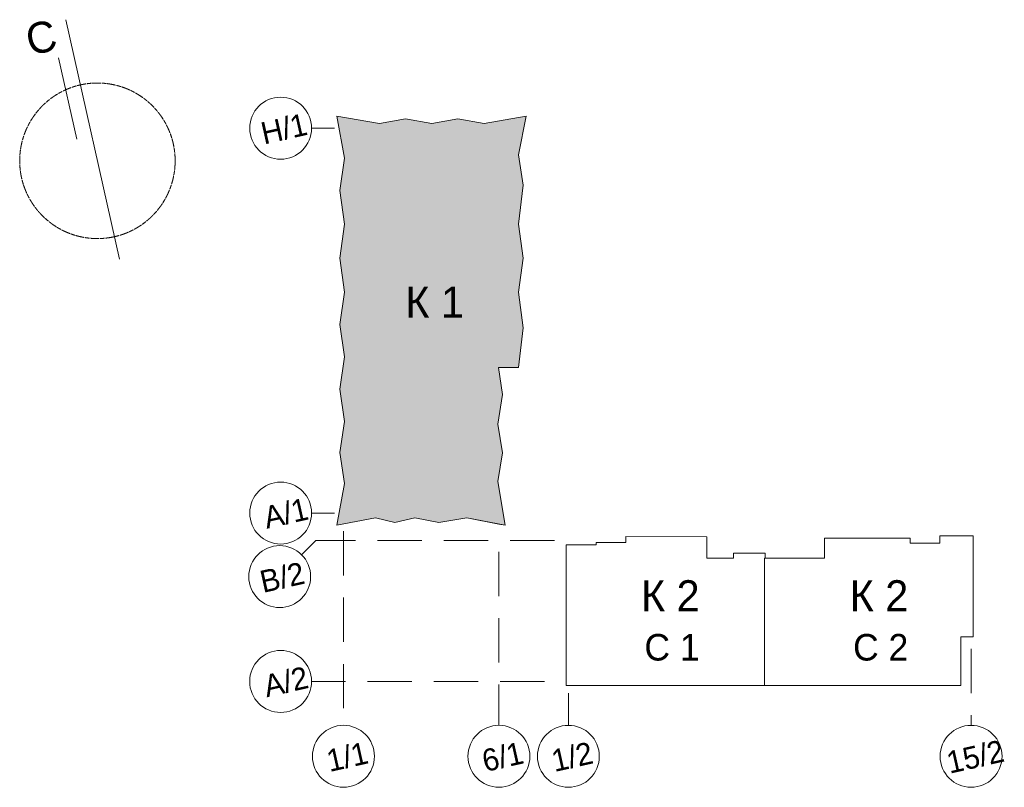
# Model space of a CAD drawing. Header units: millimetres. Extents: x 169383 to 755273, y -3871 to 302042.
# Tile 61 of 61: x 643948 to 755273, y 215314 to 302042. Entities that reach past the tile are written whole.
import ezdxf

# ---------------------------------------------------------------- set-up
doc = ezdxf.new("R2010")
doc.units = ezdxf.units.MM
doc.header["$MEASUREMENT"] = 0
doc.linetypes.add('Осевая', pattern=[1700, 1000, -100, 500, -100])
doc.linetypes.add('Разомкнутая мастерплан', pattern=[7500, 5000, -2500])
for name, color, linetype, lineweight in [('0_Ном._пера__1', 7, 'Continuous', 0), ('0_Ном._пера__2', 8, 'Continuous', 15), ('АР-Стены_внешние_.АР_Ном._пера__1', 7, 'Continuous', 0)]:
    doc.layers.add(name, color=color, linetype=linetype, lineweight=lineweight)
doc.layers.add('АР-Стены_внешние_.АР', color=7, linetype='Continuous')
doc.styles.add('РЎР“Р•РќР•Р\xa0РР\xa0_РЎРўРР›Р¬_3', font='GOTHIC.TTF')

# ---------------------------------------------------------------- blocks, each defined once
blk = doc.blocks.new('Линия_1_1', base_point=(679547, 289785))
at = {"layer": 'АР-Стены_внешние_.АР_Ном._пера__1', "color": 7, "linetype": 'Разомкнутая мастерплан', "lineweight": 0}
blk.add_line((679547, 289785), (676955, 289785), dxfattribs=at)
at = {"layer": 'АР-Стены_внешние_.АР_Ном._пера__1', "color": 7, "linetype": 'Continuous', "lineweight": 0}
blk.add_circle((673455, 289785), 3500, dxfattribs=at)
blk = doc.blocks.new('Линия_2_1', base_point=(679546, 246300))
at = {"layer": 'АР-Стены_внешние_.АР_Ном._пера__1', "color": 7, "linetype": 'Разомкнутая мастерплан', "lineweight": 0}
blk.add_line((679546, 246300), (676955, 246300), dxfattribs=at)
at = {"layer": 'АР-Стены_внешние_.АР_Ном._пера__1', "color": 7, "linetype": 'Continuous', "lineweight": 0}
blk.add_circle((673455, 246300), 3500, dxfattribs=at)
blk = doc.blocks.new('Линия_3_1', base_point=(703287, 227274))
at = {"layer": 'АР-Стены_внешние_.АР_Ном._пера__1', "color": 7, "linetype": 'Разомкнутая мастерплан', "lineweight": 0}
blk.add_line((703287, 227274), (676954, 227275), dxfattribs=at)
at = {"layer": 'АР-Стены_внешние_.АР_Ном._пера__1', "color": 7, "linetype": 'Continuous', "lineweight": 0}
blk.add_circle((673454, 227275), 3500, dxfattribs=at)
blk = doc.blocks.new('Линия_4_1', base_point=(680554, 244241))
at = {"layer": 'АР-Стены_внешние_.АР_Ном._пера__1', "color": 7, "linetype": 'Разомкнутая мастерплан', "lineweight": 0}
blk.add_line((680554, 244241), (680554, 222315), dxfattribs=at)
at = {"layer": 'АР-Стены_внешние_.АР_Ном._пера__1', "color": 7, "linetype": 'Continuous', "lineweight": 0}
blk.add_circle((680554, 218815), 3500, dxfattribs=at)
blk = doc.blocks.new('Линия_5_1', base_point=(705984, 225956))
at = {"layer": 'АР-Стены_внешние_.АР_Ном._пера__1', "color": 7, "linetype": 'Разомкнутая мастерплан', "lineweight": 0}
blk.add_line((705984, 225956), (705984, 222314), dxfattribs=at)
at = {"layer": 'АР-Стены_внешние_.АР_Ном._пера__1', "color": 7, "linetype": 'Continuous', "lineweight": 0}
blk.add_circle((705984, 218814), 3500, dxfattribs=at)
blk = doc.blocks.new('Линия_6_1', base_point=(698134, 241913))
at = {"layer": 'АР-Стены_внешние_.АР_Ном._пера__1', "color": 7, "linetype": 'Разомкнутая мастерплан', "lineweight": 0}
blk.add_line((698134, 241913), (698134, 222315), dxfattribs=at)
at = {"layer": 'АР-Стены_внешние_.АР_Ном._пера__1', "color": 7, "linetype": 'Continuous', "lineweight": 0}
blk.add_circle((698134, 218815), 3500, dxfattribs=at)
blk = doc.blocks.new('Линия_7_1', base_point=(751515, 230964))
at = {"layer": 'АР-Стены_внешние_.АР_Ном._пера__1', "color": 7, "linetype": 'Разомкнутая мастерплан', "lineweight": 0}
blk.add_line((751515, 230964), (751515, 222314), dxfattribs=at)
at = {"layer": 'АР-Стены_внешние_.АР_Ном._пера__1', "color": 7, "linetype": 'Continuous', "lineweight": 0}
blk.add_circle((751515, 218814), 3500, dxfattribs=at)
blk = doc.blocks.new('Линия_8_1', base_point=(677434, 243210))
at = {"layer": 'АР-Стены_внешние_.АР_Ном._пера__1', "color": 7, "linetype": 'Разомкнутая мастерплан', "lineweight": 0}
blk.add_line((677434, 243210), (675819, 241595), dxfattribs=at)
at = {"layer": 'АР-Стены_внешние_.АР_Ном._пера__1', "color": 7, "linetype": 'Continuous', "lineweight": 0}
blk.add_circle((673344, 239120), 3500, dxfattribs=at)

msp = doc.modelspace()

# ---------------------------------------------------------------- hatches: boundary and pattern name
at = {"layer": '0_Ном._пера__2', "linetype": 'Continuous', "lineweight": 0, "true_color": 0x0c0c0c}
msp.add_hatch(color=28, dxfattribs=at).paths.add_polyline_path([(700350.533, 278938.867), (700880.497, 283343.815), (700350.62, 286788.821), (701208.288, 291159.217), (696458.871, 290304.294), (693498.877, 290834.339), (690540.171, 290304.335), (687578.877, 290834.405), (684618.871, 290304.424), (679817.241, 291159.454), (680674.808, 286389.039), (680144.755, 282739.044), (680674.726, 278939.085), (680144.671, 275090.035), (680674.631, 271240.03), (680144.588, 267589.554), (680674.56, 263939.548), (680144.507, 260288.821), (680674.48, 256639.343), (680144.428, 253140.001), (680674.402, 249640.037), (679816.73, 244913.977), (684184.332, 245769.502), (686346.337, 245239.481), (688634.337, 245769.453), (691334.326, 245239.426), (694504.369, 245769.388), (698134.344, 245051.821), (698832.718, 244913.767), (698014.4, 249874.373), (698544.433, 253110.66), (698014.472, 256324.357), (698544.506, 259699.425), (698083.884, 262739.385), (700337.549, 262739.36), (700880.319, 267238.999), (700350.448, 271238.959), (700880.406, 275088.907)])

# ---------------------------------------------------------------- linework, layer by layer
at = {"layer": '0_Ном._пера__1', "color": 7, "linetype": 'Continuous', "lineweight": 0, "flags": 128}
msp.add_lwpolyline([(700350.533, 278938.867), (700880.497, 283343.815), (700350.62, 286788.821), (701208.288, 291159.217), (696458.871, 290304.294), (693498.877, 290834.339), (690540.171, 290304.335), (687578.877, 290834.405), (684618.871, 290304.424), (679817.241, 291159.454), (680674.808, 286389.039), (680144.755, 282739.044), (680674.726, 278939.085), (680144.671, 275090.035), (680674.631, 271240.03), (680144.588, 267589.554), (680674.56, 263939.548), (680144.507, 260288.821), (680674.48, 256639.343), (680144.428, 253140.001), (680674.402, 249640.037), (679816.73, 244913.977), (684184.332, 245769.502), (686346.337, 245239.481), (688634.337, 245769.453), (691334.326, 245239.426), (694504.369, 245769.388), (698134.344, 245051.821), (698832.718, 244913.767), (698014.4, 249874.373), (698544.433, 253110.66), (698014.472, 256324.357), (698544.506, 259699.425), (698083.884, 262739.385), (700337.549, 262739.36), (700880.319, 267238.999), (700350.448, 271238.959), (700880.406, 275088.907)], close=True, dxfattribs=at)
at = {"layer": 'АР-Стены_внешние_.АР_Ном._пера__1', "color": 7, "linetype": 'Continuous', "lineweight": 0}
for p, q in [((655235.406, 274972.876), (649156.118, 302042.097)), ((648338.652, 297724.608), (650404.212, 288527.296)), ((728154.429, 241199.302), (728154.165, 226824.211)), ((728244.291, 241199.335), (728154.429, 241199.302))]:
    msp.add_line(p, q, dxfattribs=at)
at = {"layer": 'АР-Стены_внешние_.АР_Ном._пера__1', "color": 7, "linetype": 'Разомкнутая мастерплан', "lineweight": 0}
msp.add_line((704416.091, 243209.246), (677434.01, 243209.544), dxfattribs=at)
at = {"layer": 'АР-Стены_внешние_.АР_Ном._пера__1', "color": 7, "linetype": 'Continuous', "lineweight": 0}
for points in [[(698083.884, 262739.385), (700337.549, 262739.36), (700880.319, 267238.999), (700350.448, 271238.959), (700880.406, 275088.907), (700350.533, 278938.867), (700880.497, 283343.815), (700350.62, 286788.821), (701208.288, 291159.217), (696458.871, 290304.294), (693498.877, 290834.339), (690540.171, 290304.335), (687578.877, 290834.405), (684618.871, 290304.424), (679817.241, 291159.454), (680674.808, 286389.039), (680144.755, 282739.044), (680674.726, 278939.085), (680144.671, 275090.035), (680674.631, 271240.03), (680144.588, 267589.554), (680674.56, 263939.548), (680144.507, 260288.821), (680674.48, 256639.343), (680144.428, 253140.001), (680674.402, 249640.037), (679816.73, 244913.977), (684184.332, 245769.502), (686346.337, 245239.481), (688634.337, 245769.453), (691334.326, 245239.426), (694504.369, 245769.388), (698832.718, 244913.767), (698014.4, 249874.373), (698544.433, 253110.66), (698014.472, 256324.357), (698544.506, 259699.425)], [(705734.142, 226824.468), (705734.318, 242724.839), (709134.211, 242724.801), (709134.214, 242964.747), (712474.69, 242964.71), (712474.698, 243659.168), (721623.845, 243629.024), (721623.819, 241199.425), (724653.306, 241199.393), (724653.312, 241749.067), (727304.227, 241751.271), (727304.308, 241749.264), (728244.298, 241749.254), (728244.291, 241199.335), (731584.307, 241199.298), (731584.307, 241199.398), (732284.328, 241199.398), (732284.328, 241199.339), (734924.279, 241199.057), (734924.304, 243444.251), (744644.319, 243444.251), (744644.313, 242884.191), (746814.299, 242884.197), (747995.288, 242884.177), (747995.297, 243709.605), (751764.853, 243709.566), (751764.706, 232314.295), (750354.342, 232314.295), (750354.281, 226823.966)]]:
    msp.add_lwpolyline(points, close=True, dxfattribs=at)
at = {"layer": 'АР-Стены_внешние_.АР_Ном._пера__1', "color": 7, "linetype": 'Осевая', "lineweight": 0}
msp.add_circle((652736.267, 286100.78), 8788.082, dxfattribs=at)

# ---------------------------------------------------------------- block references
at = {"layer": 'АР-Стены_внешние_.АР', "color": 7, "linetype": 'Разомкнутая мастерплан', "lineweight": 0}
for name, p in [('Линия_1_1', (679546.726, 289784.558)), ('Линия_2_1', (679546.245, 246299.553)), ('Линия_4_1', (680554.335, 244241.476)), ('Линия_8_1', (677434.01, 243209.544)), ('Линия_6_1', (698134.309, 241912.839)), ('Линия_3_1', (703287.31, 227274.27)), ('Линия_7_1', (751514.694, 230964.379)), ('Линия_5_1', (705984.132, 225956.108))]:
    msp.add_blockref(name, p, dxfattribs=at)

# ---------------------------------------------------------------- texts
at = {"layer": '0_Ном._пера__1', "color": 7, "linetype": 'Continuous', "lineweight": 0, "attachment_point": 6, "rotation": 12.6576436, "style": 'РЎР“Р•РќР•Р\xa0РР\xa0_РЎРўРР›Р¬_3'}
for s, insert, char_height in [('\\A1;{\\pqr;\\fCentury Gothic|b0|i0|c204|p0;\\W1.000000;С}', (648034.933, 300387.003), 3500), ('\\A1;{\\pqr;\\fCentury Gothic|b0|i0|c204|p0;\\W1.000000;Н/1}', (676371.261, 290275.876), 2500), ('\\A1;{\\pqr;\\fCentury Gothic|b0|i0|c204|p0;\\W1.000000;А\\fCentury Gothic|b0|i0|c204|p0;\\W1.000000;/1}', (676497.046, 246819.229), 2500), ('\\A1;{\\pqr;\\fCentury Gothic|b0|i0|c204|p0;\\W1.000000;В/\\fCentury Gothic|b0|i0|c204|p0;\\W1.000000;2}', (676076.802, 239569.828), 2500), ('\\A1;{\\pqr;\\fCentury Gothic|b0|i0|c204|p0;\\W1.000000;А/\\fCentury Gothic|b0|i0|c204|p0;\\W1.000000;2}', (676500.767, 227776.702), 2500), ('\\A1;{\\pqr;\\fCentury Gothic|b0|i0|c204|p0;\\W1.000000;15/2}', (755165.373, 219470.192), 2500), ('\\A1;{\\pqr;\\fCentury Gothic|b0|i0|c204|p0;\\W1.000000;1\\fCentury Gothic|b0|i0|c204|p0;\\W1.000000;/1}', (683252.128, 219257.007), 2500), ('\\A1;{\\pqr;\\fCentury Gothic|b0|i0|c204|p0;\\W1.000000;6/1}', (700832.128, 219256.813), 2500), ('\\A1;{\\pqr;\\fCentury Gothic|b0|i0|c204|p0;\\W1.000000;1/2}', (708682.128, 219256.726), 2500)]:
    msp.add_mtext(s, dxfattribs=dict(at, insert=insert, char_height=char_height))
at = {"layer": '0_Ном._пера__1', "color": 7, "linetype": 'Continuous', "lineweight": 0, "insert": (694174.069, 270135.123), "char_height": 3500, "attachment_point": 6, "style": 'РЎР“Р•РќР•Р\xa0РР\xa0_РЎРўРР›Р¬_3'}
msp.add_mtext('\\A1;{\\pqr;\\fCentury Gothic|b0|i0|c204|p0;\\W1.000000;К 1}', dxfattribs=at)
at = {"layer": '0_Ном._пера__1', "color": 7, "linetype": 'Continuous', "lineweight": 0, "char_height": 3500, "attachment_point": 6, "line_spacing_factor": 1.040616, "style": 'РЎР“Р•РќР•Р\xa0РР\xa0_РЎРўРР›Р¬_3'}
for s, insert in [('\\A1;{\\pqr;\\fCentury Gothic|b0|i0|c204|p0;\\W1.000000;К 2\\P\\pqr;\\fCentury Gothic|b0|i0|c204|p0;\\H0.857143x;\\W1.000000;С 1}', (720823.136, 234150.919)), ('\\A1;{\\pqr;\\fCentury Gothic|b0|i0|c204|p0;\\W1.000000;К 2\\P\\pqr;\\fCentury Gothic|b0|i0|c204|p0;\\H0.857143x;\\W1.000000;С \\fCentury Gothic|b0|i0|c204|p0;\\W1.000000;2}', (744415.809, 234150.919))]:
    msp.add_mtext(s, dxfattribs=dict(at, insert=insert))

doc.saveas('drawing.dxf')
